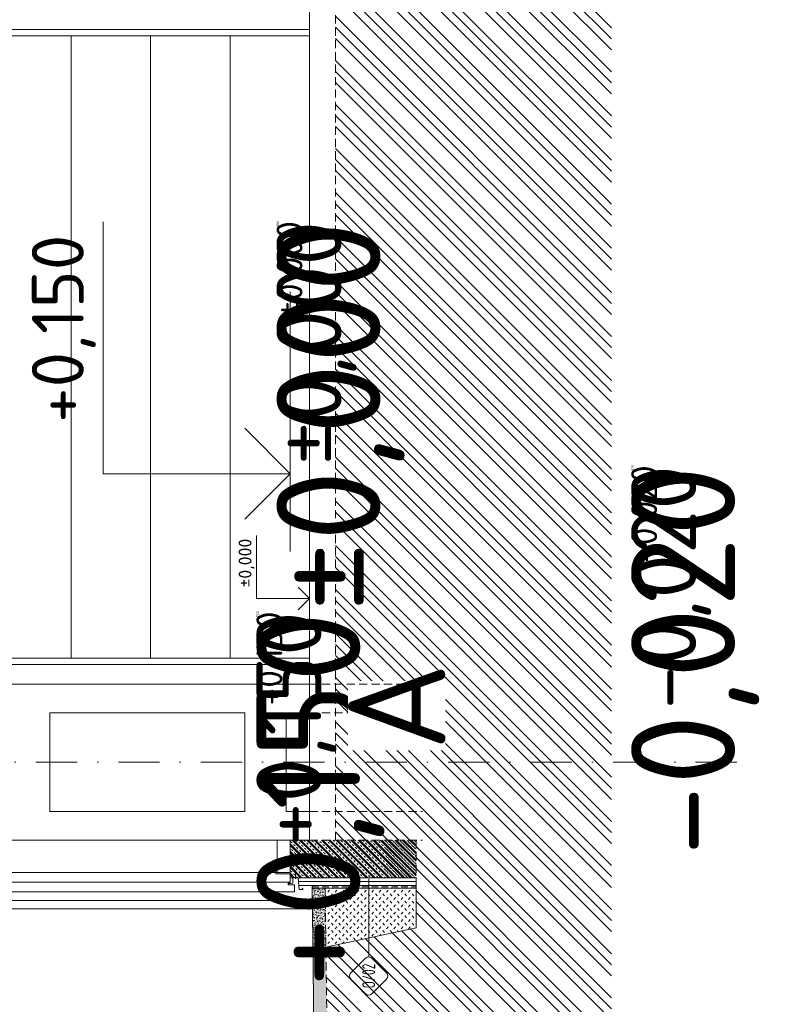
# Model space of a CAD drawing. Header units: millimetres. Extents: x -725694 to 4766210, y -2984614 to 2187451.
# Tile 63 of 256: x 216731 to 222660, y -1865 to 5715. Entities that reach past the tile are written whole.
import ezdxf
from ezdxf import colors
from ezdxf.entities.mleader import LeaderData, LeaderLine
from ezdxf.enums import TextEntityAlignment as Align
from ezdxf.math import Vec2, Vec3

# ---------------------------------------------------------------- set-up
doc = ezdxf.new("R2010")
doc.units = ezdxf.units.MM
for name, pattern in [('CENTERX2', [101.6, 63.5, -12.7, 12.7, -12.7]), ('DASHDOT', [25.4, 12.7, -6.35, 0, -6.35]), ('DIVIDE', [31.75, 12.7, -6.35, 0, -6.35, 0, -6.35]), ('HIDDEN', [9.525, 6.35, -3.175]), ('ČÁRKOVANÁ', [19.05, 12.7, -6.35])]:
    doc.linetypes.add(name, pattern=pattern)
for name, color, linetype in [('0 @ 1', 7, 'Continuous'), ('0 @ 10', 7, 'Continuous'), ('0 @ 100', 7, 'Continuous'), ('0 @ 200', 7, 'Continuous'), ('0 @ 250 (1)', 7, 'Continuous'), ('0 @ 250 (2)', 7, 'Continuous'), ('0 @ 400', 7, 'Continuous')]:
    doc.layers.add(name, color=color, linetype=linetype)
for name, color, linetype, lineweight in [('A99_N_kce-pohl', 7, 'Continuous', 9), ('A99_N_kce-rez-sil', 7, 'Continuous', 18), ('A99_N_koty-200-vysk', 7, 'Continuous', 9), ('A99_N_koty-50-vysk', 7, 'Continuous', 9), ('A99_N_sraf', 7, 'Continuous', 0), ('A99_N_sraf @ 200', 7, 'Continuous', 0), ('A99_N_txt-popis-200', 7, 'Continuous', 5), ('A99_N_txt-popis-50 @ 200', 7, 'Continuous', 9), ('A99_N_znaceni 50', 7, 'Continuous', 5), ('A99_S_kce-pohl', 7, 'Continuous', 5), ('A99_S_kce-rez-sil', 7, 'Continuous', 15), ('A99_S_osy', 7, 'CENTERX2', 5), ('A99_S_sraf', 7, 'Continuous', 9), ('A99_S_sraf @ 100', 7, 'Continuous', 9), ('A99_S_sraf @ 200', 7, 'Continuous', 9), ('A99_S_sraf @ 50 (2)', 7, 'Continuous', 9), ('PBS - odstupy', 1, 'DIVIDE', 30)]:
    doc.layers.add(name, color=color, linetype=linetype, lineweight=lineweight)
doc.styles.add('A99_kota', font='isocpeur.ttf', dxfattribs={"height": 2})
doc.styles.add('A99_popis', font='isocpeur.ttf')
doc.styles.add('ad_popis 100', font='isocpeur.ttf', dxfattribs={"height": 200})
doc.linetypes.add('IZOLACE', pattern='A,0.00254,-2.54,[134,ltypeshp.shx,S=2.54,R=0,X=-2.54,Y=0],-5.08,[134,ltypeshp.shx,S=2.54,R=180,X=2.54,Y=0],-2.54', length=10.16254)
pattern_1 = [(315, (0, 0), (28.284271, 28.284271), []), (315, (-2e-15, -11.314), (28.284271, 28.284271), []), (315, (-6e-15, -33.94), (39.59798, 16.970563), [16, -8, 0, -8])]

# ---------------------------------------------------------------- blocks, each defined once
blk = doc.blocks.new('*U126')
at = {"color": 0, "linetype": 'ByBlock', "lineweight": -2}
blk.add_line((-3, 0), (7, 0), dxfattribs=at)
for points in [[(0, 0), (0, 7.2), (0, 7.2), (9.7, 7.2)], [(-1.75, 1.75), (0, 0), (1.75, 1.75)]]:
    blk.add_lwpolyline(points, dxfattribs=at)
at = {"color": 0, "linetype": 'ByBlock', "lineweight": -2, "style": 'A99_kota'}
for tag, p in [('VYSKA', (9.2, 9.95)), ('POPIS', (9.2, 6.7))]:
    blk.add_attdef(tag, text='', height=2, dxfattribs=at).set_placement(p, align=Align.TOP_RIGHT)
blk = doc.blocks.new('*U6335')
at = {"layer": 'A99_N_koty-200-vysk', "lineweight": 5}
ref = blk.add_blockref('*U126', (218965, 13285), dxfattribs=dict(at, xscale=200, yscale=200, zscale=200, rotation=90.00000000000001))
ref.add_attrib('VYSKA', '±0,000', dxfattribs={"layer": '0 @ 100', "color": 0, "linetype": 'ByBlock', "lineweight": -2, "height": 200, "rotation": 90, "style": 'A99_kota'}).set_placement((218710.2, 4165), align=Align.TOP_RIGHT)
ref = blk.add_blockref('*U126', (218965, 13285), dxfattribs=dict(at, xscale=200, yscale=200, zscale=200, rotation=90.00000000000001))
ref.add_attrib('VYSKA', '±0,000', dxfattribs={"layer": '0 @ 1', "color": 0, "linetype": 'ByBlock', "lineweight": -2, "height": 2, "rotation": 90, "style": 'A99_kota'}).set_placement((218710.2, 4165), align=Align.TOP_RIGHT)
ref = blk.add_blockref('*U126', (218965, 13285), dxfattribs=dict(at, xscale=200, yscale=200, zscale=200, rotation=90.00000000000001))
ref.add_attrib('VYSKA', '±0,000', dxfattribs={"layer": '0 @ 400', "color": 0, "linetype": 'ByBlock', "lineweight": -2, "height": 800, "rotation": 90, "style": 'A99_kota'}).set_placement((218710.2, 4165), align=Align.TOP_RIGHT)
ref = blk.add_blockref('*U126', (218965, 13285), dxfattribs=dict(at, xscale=200, yscale=200, zscale=200, rotation=90.00000000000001))
ref.add_attrib('VYSKA', '±0,000', dxfattribs={"layer": '0 @ 10', "color": 0, "linetype": 'ByBlock', "lineweight": -2, "height": 20, "rotation": 90, "style": 'A99_kota'}).set_placement((218710.2, 4165), align=Align.TOP_RIGHT)
ref = blk.add_blockref('*U126', (218965, 13285), dxfattribs=dict(at, xscale=200, yscale=200, zscale=200, rotation=90.00000000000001))
ref.add_attrib('VYSKA', '±0,000', dxfattribs={"layer": '0 @ 250 (1)', "color": 0, "linetype": 'ByBlock', "lineweight": -2, "height": 500, "rotation": 90, "style": 'A99_kota'}).set_placement((218710.2, 4165), align=Align.TOP_RIGHT)
ref = blk.add_blockref('*U126', (218965, 13285), dxfattribs=dict(at, xscale=200, yscale=200, zscale=200, rotation=90.00000000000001))
ref.add_attrib('VYSKA', '±0,000', dxfattribs={"layer": '0 @ 250 (2)', "color": 0, "linetype": 'ByBlock', "lineweight": -2, "height": 500, "rotation": 90, "style": 'A99_kota'}).set_placement((218710.2, 4165), align=Align.TOP_RIGHT)
blk = doc.blocks.new('*U122')
at = {"color": 0, "linetype": 'ByBlock', "lineweight": -2}
blk.add_line((-3, 0), (7, 0), dxfattribs=at)
for points in [[(0, 0), (0, 8.2), (0, 8.2), (9.7, 8.2)], [(-1.75, 1.75), (0, 0), (1.75, 1.75)]]:
    blk.add_lwpolyline(points, dxfattribs=at)
at = {"color": 0, "linetype": 'ByBlock', "lineweight": -2, "style": 'A99_kota'}
for tag, p in [('VYSKA', (9.2, 10.95)), ('POPIS', (9.2, 7.7))]:
    blk.add_attdef(tag, text='', height=2, dxfattribs=at).set_placement(p, align=Align.TOP_RIGHT)
blk = doc.blocks.new('*U127')
at = {"color": 0, "linetype": 'ByBlock', "lineweight": -2}
blk.add_line((-3, 0), (7, 0), dxfattribs=at)
for points in [[(-1.75, -1.75), (0, 0), (1.75, -1.75)], [(0, 0), (0, -7.925), (0, -7.925), (9.7, -7.925)]]:
    blk.add_lwpolyline(points, dxfattribs=at)
at = {"color": 0, "linetype": 'ByBlock', "lineweight": -2, "style": 'A99_kota'}
for tag, p in [('VYSKA', (9.2, -5.175)), ('POPIS', (9.2, -8.425))]:
    blk.add_attdef(tag, text='', height=2, dxfattribs=at).set_placement(p, align=Align.TOP_RIGHT)
blk = doc.blocks.new('*U6339')
at = {"layer": 'A99_N_koty-200-vysk', "lineweight": 5}
ref = blk.add_blockref('*U127', (218985, -4440), dxfattribs=dict(at, xscale=200, yscale=200, zscale=200, rotation=90.00000000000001))
ref.add_attrib('VYSKA', '-0,020', dxfattribs={"layer": '0 @ 1', "color": 0, "linetype": 'ByBlock', "lineweight": -2, "height": 2, "rotation": 90, "style": 'A99_kota'}).set_placement((221442, 2285), align=Align.TOP_RIGHT)
ref = blk.add_blockref('*U127', (218985, -4440), dxfattribs=dict(at, xscale=200, yscale=200, zscale=200, rotation=90.00000000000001))
ref.add_attrib('VYSKA', '-0,020', dxfattribs={"layer": '0 @ 10', "color": 0, "linetype": 'ByBlock', "lineweight": -2, "height": 20, "rotation": 90, "style": 'A99_kota'}).set_placement((221442, 2285), align=Align.TOP_RIGHT)
ref = blk.add_blockref('*U127', (218985, -4440), dxfattribs=dict(at, xscale=200, yscale=200, zscale=200, rotation=90.00000000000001))
ref.add_attrib('VYSKA', '-0,020', dxfattribs={"layer": '0 @ 100', "color": 0, "linetype": 'ByBlock', "lineweight": -2, "height": 200, "rotation": 90, "style": 'A99_kota'}).set_placement((221442, 2285), align=Align.TOP_RIGHT)
ref = blk.add_blockref('*U127', (218985, -4440), dxfattribs=dict(at, xscale=200, yscale=200, zscale=200, rotation=90.00000000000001))
ref.add_attrib('VYSKA', '-0,020', dxfattribs={"layer": '0 @ 250 (1)', "color": 0, "linetype": 'ByBlock', "lineweight": -2, "height": 500, "rotation": 90, "style": 'A99_kota'}).set_placement((221442, 2285), align=Align.TOP_RIGHT)
ref = blk.add_blockref('*U127', (218985, -4440), dxfattribs=dict(at, xscale=200, yscale=200, zscale=200, rotation=90.00000000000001))
ref.add_attrib('VYSKA', '-0,020', dxfattribs={"layer": '0 @ 250 (2)', "color": 0, "linetype": 'ByBlock', "lineweight": -2, "height": 500, "rotation": 90, "style": 'A99_kota'}).set_placement((221442, 2285), align=Align.TOP_RIGHT)
ref = blk.add_blockref('*U127', (218985, -4440), dxfattribs=dict(at, xscale=200, yscale=200, zscale=200, rotation=90.00000000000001))
ref.add_attrib('VYSKA', '-0,020', dxfattribs={"layer": '0 @ 400', "color": 0, "linetype": 'ByBlock', "lineweight": -2, "height": 800, "rotation": 90, "style": 'A99_kota'}).set_placement((221442, 2285), align=Align.TOP_RIGHT)
ref = blk.add_blockref('*U127', (218985, -4440), dxfattribs=dict(at, xscale=200, yscale=200, zscale=200, rotation=90.00000000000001))
ref.add_attrib('VYSKA', '-0,020', dxfattribs={"layer": '0 @ 200', "color": 0, "linetype": 'ByBlock', "lineweight": -2, "height": 400, "rotation": 90, "style": 'A99_kota'}).set_placement((220020, -2600), align=Align.TOP_RIGHT)
blk = doc.blocks.new('*U6340')
at = {"layer": 'A99_N_koty-200-vysk', "lineweight": 5}
ref = blk.add_blockref('*U126', (218815, 2220), dxfattribs=dict(at, xscale=200, yscale=200, zscale=200, rotation=90.00000000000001))
ref.add_attrib('VYSKA', '+0,150', dxfattribs={"layer": '0 @ 200', "color": 0, "linetype": 'ByBlock', "lineweight": -2, "height": 400, "rotation": 90, "style": 'A99_kota'}).set_placement((216825, 4060), align=Align.TOP_RIGHT)
ref = blk.add_blockref('*U126', (218815, 2220), dxfattribs=dict(at, xscale=200, yscale=200, zscale=200, rotation=90.00000000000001))
ref.add_attrib('VYSKA', '+0,150', dxfattribs={"layer": '0 @ 100', "color": 0, "linetype": 'ByBlock', "lineweight": -2, "height": 200, "rotation": 90, "style": 'A99_kota'}).set_placement((218555.2, 1160), align=Align.TOP_RIGHT)
ref = blk.add_blockref('*U126', (218815, 2220), dxfattribs=dict(at, xscale=200, yscale=200, zscale=200, rotation=90.00000000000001))
ref.add_attrib('VYSKA', '+0,150', dxfattribs={"layer": '0 @ 1', "color": 0, "linetype": 'ByBlock', "lineweight": -2, "height": 2, "rotation": 90, "style": 'A99_kota'}).set_placement((218555.2, 1160), align=Align.TOP_RIGHT)
ref = blk.add_blockref('*U126', (218815, 2220), dxfattribs=dict(at, xscale=200, yscale=200, zscale=200, rotation=90.00000000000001))
ref.add_attrib('VYSKA', '+0,150', dxfattribs={"layer": '0 @ 400', "color": 0, "linetype": 'ByBlock', "lineweight": -2, "height": 800, "rotation": 90, "style": 'A99_kota'}).set_placement((218555.2, 1160), align=Align.TOP_RIGHT)
ref = blk.add_blockref('*U126', (218815, 2220), dxfattribs=dict(at, xscale=200, yscale=200, zscale=200, rotation=90.00000000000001))
ref.add_attrib('VYSKA', '+0,150', dxfattribs={"layer": '0 @ 10', "color": 0, "linetype": 'ByBlock', "lineweight": -2, "height": 20, "rotation": 90, "style": 'A99_kota'}).set_placement((218555.2, 1160), align=Align.TOP_RIGHT)
ref = blk.add_blockref('*U126', (218815, 2220), dxfattribs=dict(at, xscale=200, yscale=200, zscale=200, rotation=90.00000000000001))
ref.add_attrib('VYSKA', '+0,150', dxfattribs={"layer": '0 @ 250 (1)', "color": 0, "linetype": 'ByBlock', "lineweight": -2, "height": 500, "rotation": 90, "style": 'A99_kota'}).set_placement((218555.2, 1160), align=Align.TOP_RIGHT)
ref = blk.add_blockref('*U126', (218815, 2220), dxfattribs=dict(at, xscale=200, yscale=200, zscale=200, rotation=90.00000000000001))
ref.add_attrib('VYSKA', '+0,150', dxfattribs={"layer": '0 @ 250 (2)', "color": 0, "linetype": 'ByBlock', "lineweight": -2, "height": 500, "rotation": 90, "style": 'A99_kota'}).set_placement((218555.2, 1160), align=Align.TOP_RIGHT)
blk = doc.blocks.new('*U201')
at = {"color": 0}
for p, q in [((-0.72, 4.14), (-4.15, 0.71)), ((4.14, 0.71), (0.71, 4.14)), ((-4.15, -0.72), (-0.72, -4.15)), ((0.71, -4.15), (4.14, -0.72)), ((4.44, 0), (22.39, 0))]:
    blk.add_line(p, q, dxfattribs=at)
for centre, start, end in [((0, 3.42), 45, 135), ((-3.43, 0), 135, 225), ((3.42, 0), 315, 45), ((0, -3.43), 225, 315)]:
    blk.add_arc(centre, 1.01, start, end, dxfattribs=at)
at = {"color": 0, "linetype": 'ByBlock', "style": 'A99_popis', "width": 0.953108}
blk.add_attdef('SKLADBA', text='', height=3, rotation=0.0103, dxfattribs=at).set_placement((-2.86, -1.51), (2.86, -1.5), align=Align.FIT)
blk = doc.blocks.new('*U6342')
at = {"layer": 'A99_S_sraf @ 100', "lineweight": 0, "ltscale": 2, "transparency": 33554687}
h = blk.add_hatch(dxfattribs=at)
h.set_pattern_fill('ZELEZOBETON', color=256, scale=8, angle=270)
h.set_pattern_definition(pattern_1)
h.paths.add_polyline_path([(219785, -600), (218815, -600), (218815, -890), (219785, -890)])
at = {"layer": 'A99_S_sraf @ 200', "lineweight": 0, "ltscale": 2, "transparency": 33554687}
h = blk.add_hatch(dxfattribs=at)
h.set_pattern_fill('ZELEZOBETON', color=256, scale=8, angle=270)
h.set_pattern_definition(pattern_1)
h.paths.add_polyline_path([(219785, -600), (218815, -600), (218815, -890), (219785, -890)])
at = {"layer": 'A99_S_sraf @ 50 (2)', "lineweight": 0, "ltscale": 2, "transparency": 33554687}
h = blk.add_hatch(dxfattribs=at)
h.set_pattern_fill('ZELEZOBETON', color=256, scale=8, angle=270)
h.set_pattern_definition(pattern_1)
h.paths.add_polyline_path([(219785, -600), (218815, -600), (218815, -890), (219785, -890)])

msp = doc.modelspace()

# ---------------------------------------------------------------- hatches: boundary and pattern name
at = {"layer": 'A99_N_sraf @ 200', "linetype": 'Continuous', "lineweight": 0}
h = msp.add_hatch(dxfattribs=at)
h.set_pattern_fill('AR-CONC', color=1, scale=0.015, style=2)
h.set_pattern_definition([(50, (0, 0), (21.5178055, -1.882564), [2.25, -24.75]), (355, (0, 0), (-4.16254, 22.565764), [1.8, -19.8]), (100.4514, (1.793, -0.157), (17.3552815, 20.6831863), [1.9122057, -21.0342634]), (46.1842, (0, 6), (32.0172315, -4.9655704), [3.375, -37.125]), (96.6356, (2.668, 5.586), (28.039881, 29.223536), [2.8683086, -31.55139]), (351.1842, (0, 6), (28.0398584, 29.223558), [2.7, -29.7]), (21, (3, 4.5), (17.9072116, -12.0785667), [2.25, -24.75]), (326, (3, 4.5), (7.29946, 21.7545014), [1.8, -19.8]), (71.4514, (4.492, 3.493), (25.2066789, 9.675915), [1.9122057, -21.0342634]), (37.5, (0, 0), (0.36479566, 9.98681561), [0, -19.56, 0, -20.1, 0, -19.875]), (7.5, (0, 0), (7.8920861, 11.83235136), [0, -11.46, 0, -19.11, 0, -7.575]), (327.5, (-6.69, 0), (16.01467309, -0.67664615), [0, -7.5, 0, -23.4, 0, -31.05]), (317.5, (-9.69, 0), (17.4955851, 3.0031495), [0, -9.75, 0, -15.54, 0, -22.05])])
h.paths.add_polyline_path([(218991.1, -1444.8), (219090.6, -1423.5), (219085, -970), (218985, -970)])
h = msp.add_hatch(dxfattribs=at)
h.set_pattern_fill('ZEM_NASYPANA', color=1, scale=0.1, style=2)
h.set_pattern_definition([(135, (0, -1017000), (-56.5685425, 2e-13), [20, -60]), (225, (-28.284, -1016957.574), (-2e-13, -56.5685425), [20, -60])])
h.paths.add_polyline_path([(219785, -1275), (219785, -970), (219085, -970), (219090.6, -1423.5)])
h = msp.add_hatch(dxfattribs=at)
h.set_pattern_fill('AR-CONC', color=256, scale=0.03, style=2)
h.set_pattern_definition([(50, (0, 0), (43.035611, -3.765128), [4.5, -49.5]), (355, (0, 0), (-8.32508, 45.131528), [3.6, -39.6]), (100.4514, (3.586, -0.314), (34.710563, 41.3663725), [3.824411, -42.068527]), (46.1842, (0, 12), (64.034463, -9.931141), [6.75, -74.25]), (96.6356, (5.336, 11.17), (56.079762, 58.447072), [5.736617, -63.10278]), (351.1842, (0, 12), (56.079717, 58.447116), [5.4, -59.4]), (21, (6, 9), (35.814423, -24.1571334), [4.5, -49.5]), (326, (6, 9), (14.59892, 43.509003), [3.6, -39.6]), (71.4514, (8.985, 6.987), (50.413358, 19.35183), [3.824411, -42.068527]), (37.5, (0, 0), (0.7295913, 19.9736312), [0, -39.12, 0, -40.2, 0, -39.75]), (7.5, (0, 0), (15.7841722, 23.6647027), [0, -22.92, 0, -38.22, 0, -15.15]), (327.5, (-13.38, 0), (32.0293462, -1.3532923), [0, -15, 0, -46.8, 0, -62.1]), (317.5, (-19.38, 0), (34.99117, 6.006299), [0, -19.5, 0, -31.08, 0, -44.1])])
h.paths.add_polyline_path([(219035, -5025), (219035, -17487.5), (219135, -17487.5), (219135, -5025), (219090.8, -1423.4), (218991.1, -1444.8)])
at = {"layer": 'A99_S_sraf @ 200', "linetype": 'Continuous', "lineweight": 0}
h = msp.add_hatch(dxfattribs=at)
h.set_pattern_fill('ZEM_PUVODNI', color=256, scale=0.3, angle=180)
h.set_pattern_definition([(315, (0, -1017000), (169.70563, 169.70563), []), (315, (-3e-13, -1017084.85), (169.70563, 169.70563), []), (315, (-6e-13, -1017169.7), (169.70563, 169.70563), [])])
h.paths.add_polyline_path([(219135, -17487.5), (219135, -5025), (219090.8, -1423.4), (219785, -1275), (219785, -600), (219165, -600), (219165, 83650), (221290, 83650), (221290, -17487.5)])

# ---------------------------------------------------------------- linework, layer by layer
at = {"layer": 'A99_N_kce-pohl', "color": 1, "linetype": 'Continuous', "lineweight": 5}
for p, q in [((214015, 5640), (218965, 5640)), ((214065, 5590), (218965, 5590)), ((217127.5, 5590), (217127.5, 800)), ((217740, 5590), (217740, 800)), ((218352.5, 5590), (218352.5, 800)), ((214065, 800), (218965, 800)), ((214015, 750), (218965, 750))]:
    msp.add_line(p, q, dxfattribs=at)
at = {"layer": 'A99_N_kce-pohl', "color": 1, "lineweight": 5}
for points in [[(218750, -820), (218685, -820)], [(218855, -900), (218855, -835)]]:
    msp.add_lwpolyline(points, dxfattribs=at)
at = {"layer": 'A99_N_kce-pohl', "color": 1, "linetype": 'Continuous', "lineweight": 5}
msp.add_lwpolyline([(206030, -1130), (206030, -1065), (218980, -1065), (218980, -1130)], close=True, dxfattribs=at)
at = {"layer": 'A99_N_kce-rez-sil'}
for points in [[(213975, -850), (218815, -850)], [(218849.6, -1000), (218849.6, -945), (218799.6, -945)], [(213975, -1000), (218849.6, -1000)]]:
    msp.add_lwpolyline(points, dxfattribs=at)
at = {"layer": 'A99_N_kce-rez-sil', "color": 1, "lineweight": 5}
msp.add_lwpolyline([(218815, -930), (218815, -890)], dxfattribs=at)
at = {"layer": 'A99_N_kce-rez-sil', "color": 1, "lineweight": 13}
msp.add_lwpolyline([(218985, -950), (218885, -950)], dxfattribs=at)
at = {"layer": 'A99_N_sraf', "color": 1, "linetype": 'IZOLACE', "lineweight": 0, "ltscale": 6}
msp.add_lwpolyline([(213975, -925), (218815, -925)], dxfattribs=at)
at = {"layer": 'A99_N_sraf', "color": 1, "linetype": 'IZOLACE', "lineweight": 0, "ltscale": 2}
msp.add_lwpolyline([(218885, -920), (219785, -920)], dxfattribs=at)
at = {"layer": 'A99_S_kce-pohl'}
for p, q in [((211305, 5640), (218965, 5640)), ((213405, 750), (218965, 750)), ((211905, 600), (218965, 600)), ((216965, 380), (218465, 380)), ((216965, -380), (216965, 380)), ((218465, -380), (218465, 380)), ((218785, 380), (218965, 380)), ((218785, -380), (218785, 380)), ((216965, -380), (218465, -380)), ((218785, -380), (218965, -380)), ((206199.8, -600), (218815, -600))]:
    msp.add_line(p, q, dxfattribs=at)
at = {"layer": 'A99_S_kce-rez-sil', "color": 7, "linetype": 'HIDDEN', "lineweight": 5, "ltscale": 10}
msp.add_line((219165, -600), (219165, 83650), dxfattribs=at)
at = {"layer": 'A99_S_kce-rez-sil', "color": 7, "linetype": 'Continuous', "lineweight": 15}
for q in [(218965, 26430), (218815, -600)]:
    msp.add_line((218965, -600), q, dxfattribs=at)
at = {"layer": 'A99_S_kce-rez-sil', "color": 1, "linetype": 'Continuous', "lineweight": 13}
msp.add_line((218985, -950), (219035, -5025), dxfattribs=at)
at = {"layer": 'A99_S_kce-rez-sil', "color": 1, "linetype": 'Continuous', "lineweight": 5}
for p, q in [((218985, -970), (219785, -970)), ((219785, -950), (219785, -1275)), ((219785, -1275), (218991.1, -1444.8))]:
    msp.add_line(p, q, dxfattribs=at)
at = {"layer": 'A99_S_kce-rez-sil', "color": 1, "linetype": 'HIDDEN', "lineweight": 5, "ltscale": 10}
msp.add_line((219085, -970), (219135, -5025), dxfattribs=at)
at = {"layer": 'A99_S_kce-rez-sil', "color": 7, "linetype": 'HIDDEN', "lineweight": 5, "ltscale": 10}
for points in [[(218965, 380), (219835, 380)], [(218965, -380), (219835, -380)], [(218965, -600), (219835, -600)], [(219785, -950), (219785, -600)]]:
    msp.add_lwpolyline(points, dxfattribs=at)
at = {"layer": 'A99_S_kce-rez-sil', "linetype": 'Continuous', "flags": 128}
msp.add_lwpolyline([(218715, -850), (218715, -600), (218815, -600), (218815, -850)], close=True, dxfattribs=at)
at = {"layer": 'A99_S_kce-rez-sil', "color": 1, "linetype": 'Continuous', "lineweight": 5}
for points in [[(218705, -800), (218705, -860), (218815, -860), (218815, -890), (218870, -890)], [(218804, -936.5), (218835, -931.8), (218835, -890), (218875, -890)], [(218906.9, -970.2), (218916.5, -979.7), (218885, -979.7), (218877.1, -890), (218844.7, -890)], [(218799.6, -945), (218799.6, -930), (218815, -930)]]:
    msp.add_lwpolyline(points, dxfattribs=at)
at = {"layer": 'A99_S_kce-rez-sil', "color": 1, "linetype": 'Continuous', "lineweight": 5, "flags": 128}
for points in [[(218815, -850), (218815, -890), (218815, -890)], [(218815, -890), (219785, -890)], [(218985, -950), (219785, -950)]]:
    msp.add_lwpolyline(points, dxfattribs=at)
at = {"layer": 'A99_S_kce-rez-sil', "color": 1, "linetype": 'ČÁRKOVANÁ', "lineweight": 5, "ltscale": 4}
msp.add_lwpolyline([(218985, -960), (219785, -960)], dxfattribs=at)
at = {"layer": 'A99_S_osy', "linetype": 'DASHDOT', "lineweight": 5, "ltscale": 25}
msp.add_lwpolyline([(222254.8, 0), (202234.8, 0)], dxfattribs=at)

# ---------------------------------------------------------------- block references
at = {"layer": 'A99_N_koty-50-vysk', "lineweight": 5, "xscale": 50, "yscale": 50, "zscale": 50, "rotation": 90.00000000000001}
msp.add_blockref('*U122', (218965, 1260), dxfattribs=at).add_auto_attribs({'VYSKA': '±0,000'})
at = {"layer": 'A99_N_znaceni 50', "lineweight": 5}
ref = msp.add_blockref('*U201', (219419.8, -1646.2), dxfattribs=dict(at, xscale=33.325, yscale=33.325, zscale=33.325, rotation=89.99999999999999))
ref.add_attrib('SKLADBA', 'O/02', dxfattribs={"layer": '0', "color": 0, "linetype": 'ByBlock', "height": 100, "rotation": 90.01026, "style": 'A99_popis', "width": 0.657151}).set_placement((219470, -1741.7), (219470, -1551.1), align=Align.FIT)
at = {"layer": 'A99_S_sraf', "color": 4, "linetype": 'Continuous', "lineweight": 0}
msp.add_blockref('*U6342', (0, 0), dxfattribs=at)
at = {"layer": 'PBS - odstupy', "color": 4, "linetype": 'Continuous', "lineweight": 0}
for name in ['*U6335', '*U6340', '*U6339']:
    msp.add_blockref(name, (0, 0), dxfattribs=at)

# ---------------------------------------------------------------- leaders
at = {"layer": 'A99_N_txt-popis-50 @ 200', "lineweight": 9}
ml = msp.add_multileader_mtext('Standard', dxfattribs=at)
ml.set_content('\\A1;{\\C256;výměna stávajících sekčních vrat za nová  }', color=1, style='A99_popis')
ml.set_leader_properties(color=256, linetype='ByLayer', lineweight=-1)
ml.build(insert=Vec2(0, 0))
ml.multileader.update_dxf_attribs({"dogleg_length": 6.4, "arrow_head_size": 200, "scale": 200})
ctx = ml.context
ctx.base_point, ctx.scale, ctx.char_height, ctx.arrow_head_size, ctx.landing_gap_size, ctx.plane_origin = Vec3(2700, 5010), 200, 400, 200, 400, Vec3(2512.5, -3085)
notes = []
notes.append((ctx, [(0, (1, 1, 0), (1420, 5010), (1, 0), 1280, [(0, [(-175, 5010)], 0, [])])]))
ctx.mtext.insert, ctx.mtext.width, ctx.mtext.flow_direction = Vec3(3100, 5210.2), 5995, 5
for ctx, leaders in notes:
    for number, flags, end, landing, length, lines in leaders:
        leader = LeaderData()
        leader.index, (leader.has_last_leader_line, leader.has_dogleg_vector, leader.attachment_direction) = number, flags
        leader.last_leader_point, leader.dogleg_vector, leader.dogleg_length = Vec3(end), Vec3(landing), length
        for number, points, colour, breaks in lines:
            line = LeaderLine()
            line.index, line.vertices, line.color, line.breaks = number, Vec3.list(points), colors.encode_raw_color(colour), breaks
            leader.lines.append(line)
        ctx.leaders.append(leader)

# ---------------------------------------------------------------- next in the draw order: texts
at = {"layer": 'A99_N_txt-popis-200', "color": 1, "lineweight": 0, "insert": (219260, 90), "char_height": 750, "width": 535, "attachment_point": 1, "rotation": 90, "style": 'ad_popis 100', "bg_fill": 3, "box_fill_scale": 1, "bg_fill_color": 256, "bg_fill_transparency": 0}
msp.add_mtext('A', dxfattribs=at)

# ---------------------------------------------------------------- next in the draw order: linework, layer by layer
at = {"layer": 'A99_S_kce-rez-sil', "color": 7, "linetype": 'HIDDEN', "lineweight": 5, "ltscale": 10}
msp.add_lwpolyline([(218965, 600), (219835, 600)], dxfattribs=at)

# ---------------------------------------------------------------- next in the draw order: leaders
at = {"layer": 'A99_N_txt-popis-50 @ 200', "lineweight": 9}
ml = msp.add_multileader_mtext('Standard', dxfattribs=at)
ml.set_content('\\A1;{\\fISOCPEUR|b1|i0|c238|p34;\\C256;vertikal. panely minerální vlákno, tl.150mm, U=0,279W/M\\H0.7x;\\S2^ ;\\H1.42857x;K, EI 120 DP1\\Pexterier RAL 9006, interier RAL 9010}', color=1, style='A99_popis')
ml.set_leader_properties(color=256, linetype='ByLayer', lineweight=-1)
ml.build(insert=Vec2(0, 0))
ml.multileader.update_dxf_attribs({"dogleg_length": 6.4, "arrow_head_size": 200, "scale": 200})
ctx = ml.context
ctx.base_point, ctx.scale, ctx.char_height, ctx.arrow_head_size, ctx.landing_gap_size, ctx.plane_origin = Vec3(48250, 4031.2), 200, 400, 200, 400, Vec3(43141.3, -3430.9)
notes = []
notes.append((ctx, [(0, (1, 1, 0), (46970, 4031.2), (1, 0), 1280, [(0, [(46970, -850)], 0, [])])]))
ctx.mtext.insert, ctx.mtext.width, ctx.mtext.flow_direction = Vec3(48650, 4270), 10741.384, 5
ml = msp.add_multileader_mtext('Standard', dxfattribs=at)
ml.set_content('\\A1;{\\fISOCPEUR|b1|i0|c238|p34;\\C256;vertikal. panely minerální vlákno, tl.150mm, U=0,279W/M\\H0.7x;\\S2^ ;\\H1.42857x;K, EI 120 DP1\\Pexterier RAL 9006, interier RAL 9010}', color=1, style='A99_popis')
ml.set_leader_properties(color=256, linetype='ByLayer', lineweight=-1)
ml.build(insert=Vec2(0, 0))
ml.multileader.update_dxf_attribs({"dogleg_length": 6.4, "arrow_head_size": 200, "scale": 200})
ctx = ml.context
ctx.base_point, ctx.scale, ctx.char_height, ctx.arrow_head_size, ctx.landing_gap_size, ctx.plane_origin = Vec3(121145, 4031.2), 200, 400, 200, 400, Vec3(116036.3, -3430.9)
notes.append((ctx, [(0, (1, 1, 0), (119865, 4031.2), (1, 0), 1280, [(0, [(119865, -850)], 0, [])])]))
ctx.mtext.insert, ctx.mtext.width, ctx.mtext.flow_direction = Vec3(121545, 4270), 10741.384, 5
for ctx, leaders in notes:
    for number, flags, end, landing, length, lines in leaders:
        leader = LeaderData()
        leader.index, (leader.has_last_leader_line, leader.has_dogleg_vector, leader.attachment_direction) = number, flags
        leader.last_leader_point, leader.dogleg_vector, leader.dogleg_length = Vec3(end), Vec3(landing), length
        for number, points, colour, breaks in lines:
            line = LeaderLine()
            line.index, line.vertices, line.color, line.breaks = number, Vec3.list(points), colors.encode_raw_color(colour), breaks
            leader.lines.append(line)
        ctx.leaders.append(leader)

doc.saveas('drawing.dxf')
